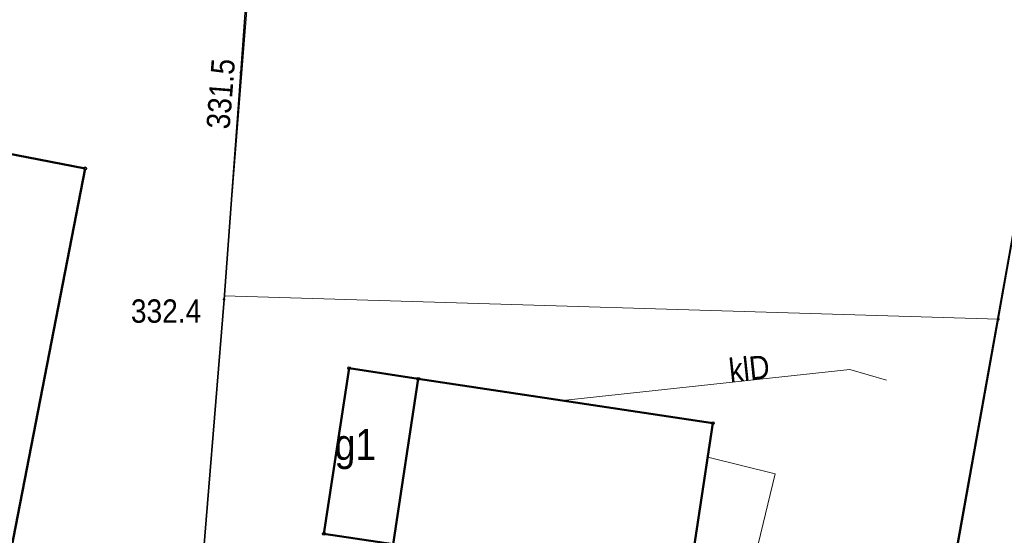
# Model space of a CAD drawing. Header units: metres. Extents: x 7423100 to 7431699, y 5527887 to 5533362.
# Tile 48 of 114: x 7428103 to 7428134, y 5529892 to 5529908. Entities that reach past the tile are written whole.
import ezdxf
from ezdxf.enums import TextEntityAlignment as Align

# ---------------------------------------------------------------- set-up
doc = ezdxf.new("R2010")
doc.units = ezdxf.units.M
doc.header["$MEASUREMENT"] = 0
doc.linetypes.add('219-500', pattern=[0])
doc.layers.get('0').update_dxf_attribs({"color": 2, "linetype": 'CONTINUOUS', "lineweight": 5})
for name, color, linetype in [('203-punkt graniczny', 7, 'CONTINUOUS'), ('217-kontur klasyfikacyjny', 7, 'CONTINUOUS'), ('218-kontur użytku gruntowego', 7, 'CONTINUOUS'), ('219-działka ewidencyjna', 7, 'CONTINUOUS'), ('312-budynek ewidencyjny', 7, 'CONTINUOUS'), ('312-oznaczenie budynku ewidencyjnego-Atr117', 7, 'CONTINUOUS'), ('ogrodzenie trwałe', 7, 'CONTINUOUS'), ('pikieta naturalna', 7, 'CONTINUOUS'), ('pikieta naturalna-Atr2', 7, 'CONTINUOUS'), ('przewód kanalizacyjny', 7, 'CONTINUOUS'), ('przewód kanalizacyjny-Atr1', 7, 'CONTINUOUS'), ('przewód wodociągowy', 7, 'CONTINUOUS'), ('Punkt budynku', 7, 'CONTINUOUS')]:
    doc.layers.add(name, color=color, linetype=linetype)
doc.styles.get("Standard").update_dxf_attribs({"font": 'Working1250.shx', "width": 0.75})
doc.linetypes.add('902-500', pattern='A,3.75,0,[1,ksztalty.shx,S=0.5,R=0,X=0,Y=0],3.75', length=7.5)

# ---------------------------------------------------------------- blocks, each defined once
blk = doc.blocks.new('PUNKTBUD')
at = {"color": 0}
blk.add_circle((0, 0), 0.045, dxfattribs=at)
blk = doc.blocks.new('203')
at = {"linetype": 'Continuous', "lineweight": 0}
h = blk.add_hatch(color=0, dxfattribs=at)
edge = h.paths.add_edge_path()
edge.add_arc((0, 0), 0.045, 0, 360)
blk = doc.blocks.new('PW01')
at = {"linetype": 'Continuous', "lineweight": 13}
h = blk.add_hatch(color=0, dxfattribs=at)
edge = h.paths.add_edge_path()
edge.add_arc((0, 0), 0.045, 0, 360)

msp = doc.modelspace()

# ---------------------------------------------------------------- linework, layer by layer
at = {"layer": '217-kontur klasyfikacyjny', "color": 92, "linetype": 'Continuous', "lineweight": 18, "flags": 128}
for points in [[(7428110.94, 5529921.34), (7428109.18, 5529899.22)], [(7428109.18, 5529899.22), (7428107.79, 5529881.71)]]:
    msp.add_lwpolyline(points, dxfattribs=at)
at = {"layer": '218-kontur użytku gruntowego', "color": 3, "linetype": 'Continuous', "lineweight": 18, "flags": 128}
for points in [[(7428109.18, 5529899.22), (7428110.94, 5529921.34)], [(7428110.94, 5529921.34), (7428109.18, 5529899.22)], [(7428107.79, 5529881.71), (7428109.18, 5529899.22)], [(7428109.18, 5529899.22), (7428107.79, 5529881.71)], [(7428134.05, 5529898.47), (7428109.18, 5529899.22)], [(7428109.18, 5529899.22), (7428134.05, 5529898.47)], [(7428129.98, 5529875.62), (7428134.05, 5529898.47)], [(7428134.05, 5529898.47), (7428129.98, 5529875.62)]]:
    msp.add_lwpolyline(points, dxfattribs=at)
at = {"layer": '219-działka ewidencyjna', "color": 7, "linetype": '219-500', "lineweight": 18, "flags": 128}
for points in [[(7428112.51, 5529941.17), (7428107.79, 5529881.71)], [(7428134.79, 5529902.63), (7428134.05, 5529898.47)], [(7428134.05, 5529898.47), (7428129.98, 5529875.62)]]:
    msp.add_lwpolyline(points, dxfattribs=at)
at = {"layer": '312-budynek ewidencyjny', "color": 7, "linetype": 'Continuous', "lineweight": 50, "flags": 128}
for points in [[(7428096.94, 5529904.83), (7428104.72, 5529903.32)], [(7428104.72, 5529903.32), (7428102.05, 5529889.59)], [(7428112.39, 5529891.58), (7428113.2, 5529896.9)], [(7428113.2, 5529896.9), (7428115.42, 5529896.56)], [(7428114.61, 5529891.25), (7428115.42, 5529896.56)], [(7428115.42, 5529896.56), (7428114.61, 5529891.25)], [(7428115.42, 5529896.56), (7428124.88, 5529895.13)], [(7428124.88, 5529895.13), (7428123.5, 5529886.01)], [(7428114.61, 5529891.25), (7428112.39, 5529891.58)]]:
    msp.add_lwpolyline(points, dxfattribs=at)
at = {"layer": 'ogrodzenie trwałe', "color": 7, "linetype": '902-500', "lineweight": 35, "flags": 128}
for points in [[(7428111.24, 5529927.38), (7428109.72, 5529906.4), (7428109.18, 5529899.11), (7428108.38, 5529889.28), (7428107.72, 5529880.77)], [(7428113.18, 5529879.75), (7428115.06, 5529878.71), (7428129.92, 5529875.61), (7428134.77, 5529902.62), (7428152.15, 5529897.51), (7428166.99, 5529892.96), (7428166.69, 5529892.05), (7428159.64, 5529870.62)]]:
    msp.add_lwpolyline(points, dxfattribs=at)
at = {"layer": 'przewód kanalizacyjny', "color": 34, "linetype": 'Continuous', "lineweight": 18, "flags": 128}
msp.add_lwpolyline([(7428120.05, 5529895.86), (7428129.28, 5529896.86), (7428130.46, 5529896.51)], dxfattribs=at)
at = {"layer": 'przewód wodociągowy', "color": 5, "linetype": 'Continuous', "lineweight": 18, "flags": 128}
msp.add_lwpolyline([(7428120.71, 5529867.98), (7428126.88, 5529893.51), (7428124.72, 5529894.04)], dxfattribs=at)

# ---------------------------------------------------------------- block references
at = {"layer": '203-punkt graniczny', "color": 7, "linetype": 'Continuous', "lineweight": 18}
msp.add_blockref('203', (7428134.05, 5529898.47), dxfattribs=at)
at = {"layer": 'pikieta naturalna', "color": 7, "linetype": 'Continuous', "lineweight": 13}
for p in [(7428109.72, 5529906.4), (7428109.18, 5529899.11)]:
    msp.add_blockref('PW01', p, dxfattribs=at)
at = {"layer": 'Punkt budynku', "color": 5, "linetype": 'Continuous', "lineweight": 18}
for p in [(7428104.72, 5529903.32), (7428113.2, 5529896.9), (7428115.42, 5529896.56), (7428124.88, 5529895.13), (7428112.39, 5529891.58)]:
    msp.add_blockref('PUNKTBUD', p, dxfattribs=at)

# ---------------------------------------------------------------- texts
at = {"layer": '312-oznaczenie budynku ewidencyjnego-Atr117', "color": 7, "width": 0.9}
msp.add_text('g1', height=1, dxfattribs=at).set_placement((7428113.4, 5529894.45), align=Align.MIDDLE_CENTER)
at = {"layer": 'pikieta naturalna-Atr2', "color": 7, "width": 0.9}
msp.add_text('331.5', height=0.75, rotation=85.461, dxfattribs=at).set_placement((7428108.61, 5529904.62), align=Align.TOP_LEFT)
msp.add_text('332.4', height=0.75, dxfattribs=at).set_placement((7428106.19, 5529899.11), align=Align.TOP_LEFT)
at = {"layer": 'przewód kanalizacyjny-Atr1', "color": 34, "width": 0.9}
msp.add_text('klD', height=0.75, rotation=6.113, dxfattribs=at).set_placement((7428125.44, 5529896.45))

doc.saveas('drawing.dxf')
